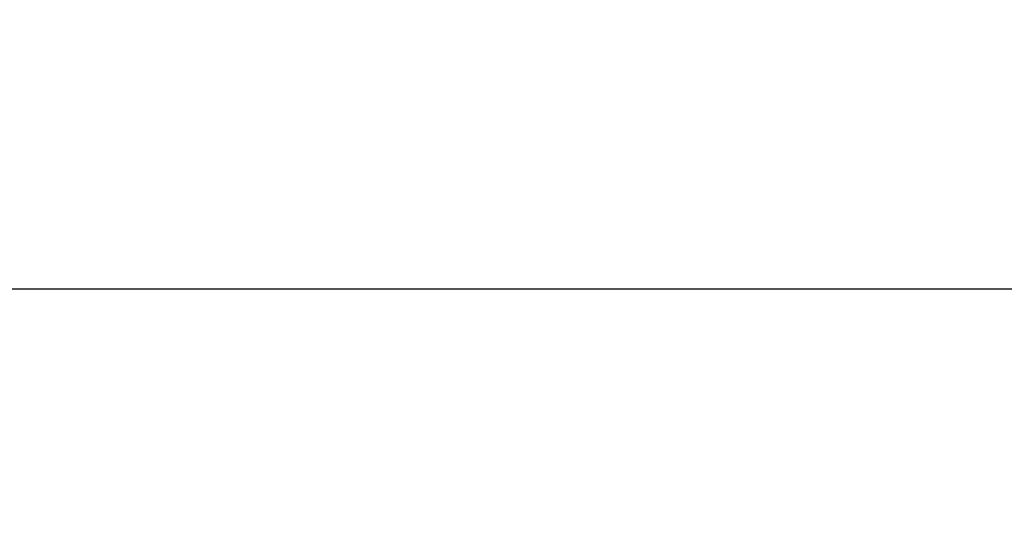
# Model space of a CAD drawing. Header units: millimetres. Extents: x 0 to 420, y 0 to 297.
# Tile 19 of 110: x 126 to 147, y 197 to 207. Entities that reach past the tile are written whole.
import ezdxf

# ---------------------------------------------------------------- set-up
doc = ezdxf.new("R2010")
doc.units = ezdxf.units.MM
doc.layers.add('标注层', color=150, linetype='Continuous')
doc.styles.add('SLDTEXTSTYLE2', font='TXT', dxfattribs={"width": 0.7})
doc.dimstyles.new('SLDDIMSTYLE1', dxfattribs={"dimtxt": 4.850694, "dimasz": 4, "dimexe": 0, "dimexo": 0.0625, "dimgap": 1.212674, "dimtad": 2, "dimlfac": 2, "dimrnd": 1e-09, "dimzin": 12, "dimdsep": 46, "dimtxsty": 'SLDTEXTSTYLE2', "dimsah": 1, "dimcen": 0.09, "dimadec": 0, "dimazin": 3, "dimtfac": 1, "dimtdec": 3, "dimtofl": 0, "dimtmove": 0, "dimatfit": 3, "dimfxl": 1, "dimfrac": 2, "dimtolj": 1, "dimtzin": 12, "dimarcsym": 0})

# ---------------------------------------------------------------- blocks, each defined once
blk = doc.blocks.new('_D_8')
at = {"layer": '标注层'}
for p, q in [((91.179, 191.853), (91.179, 203.853)), ((213.679, 191.853), (213.679, 203.853)), ((91.179, 201.853), (213.679, 201.853))]:
    blk.add_line(p, q, dxfattribs=at)
for points in [[(91.179, 201.853), (95.179, 201.353), (95.179, 202.353)], [(213.679, 201.853), (209.679, 202.353), (209.679, 201.353)]]:
    blk.add_solid(points, dxfattribs=at)
at = {"layer": '标注层', "insert": (148.195, 207.31), "char_height": 4.2333, "attachment_point": 1, "style": 'SLDTEXTSTYLE2'}
blk.add_mtext('245', dxfattribs=at)

msp = doc.modelspace()

# ---------------------------------------------------------------- dimensions: what is measured, and where the dimension line sits
at = {"layer": '标注层'}
dim = msp.add_linear_dim(base=(213.6787, 201.8527), p1=(91.1787, 191.8527), p2=(213.6787, 191.8527), angle=0, dimstyle='SLDDIMSTYLE1', dxfattribs=at)
dim.commit()
dim.dimension.update_dxf_attribs({"geometry": '_D_8', "text_midpoint": (152.4287, 201.8527), "dimtype": 160})

doc.saveas('drawing.dxf')
